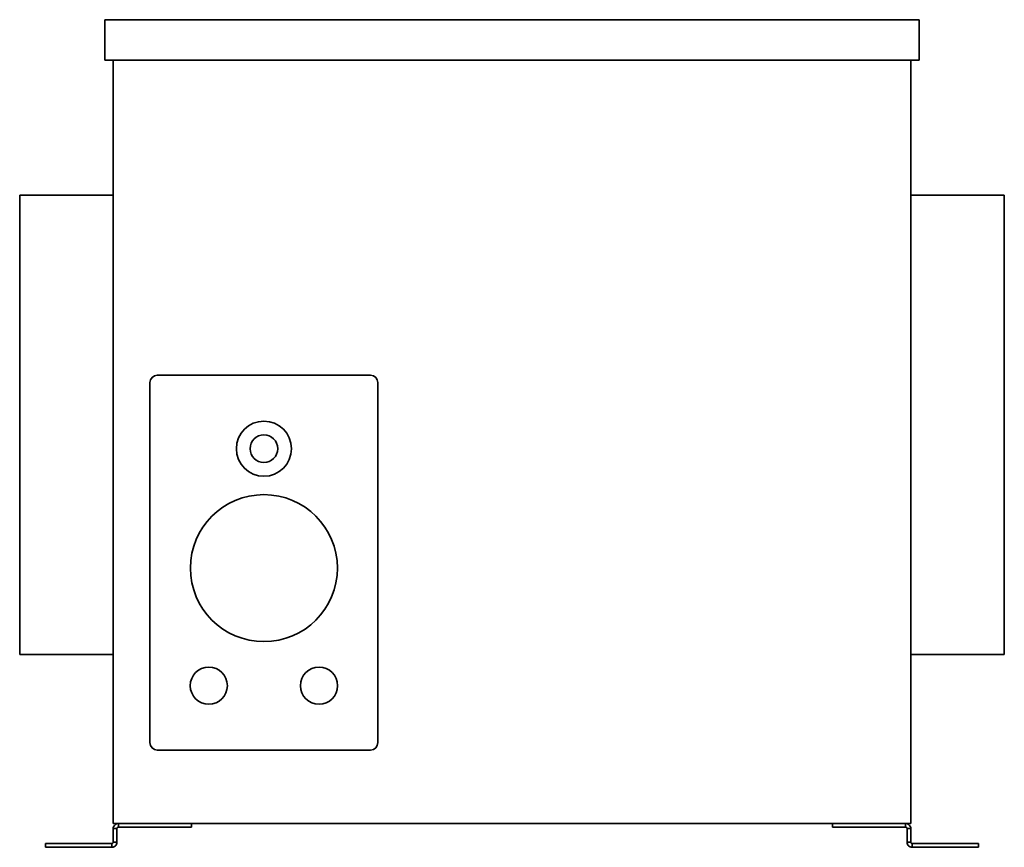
# Model space of a CAD drawing. Header units: millimetres. Extents: x 152 to 688, y 72 to 522.
import ezdxf

# ---------------------------------------------------------------- set-up
doc = ezdxf.new("R2010")
doc.units = ezdxf.units.MM
doc.header["$LTSCALE"] = 2
doc.layers.add('Krawędzie widoczne(ISO)', color=7, linetype='Continuous', lineweight=35, true_color=0x262659)

msp = doc.modelspace()

# ---------------------------------------------------------------- linework, layer by layer
at = {"layer": 'Krawędzie widoczne(ISO)'}
for p, q in [((198.5, 522.23), (641.5, 522.23)), ((198.5, 500.23), (198.5, 522.23)), ((641.5, 500.23), (641.5, 522.23)), ((641.5, 500.23), (198.5, 500.23)), ((203, 500.23), (203, 84.73)), ((637, 500.23), (637, 84.73)), ((152.1, 426.73), (152.1, 176.73)), ((152.1, 426.73), (203, 426.73)), ((637, 426.73), (687.9, 426.73)), ((687.9, 176.73), (687.9, 426.73)), ((227, 328.73), (343, 328.73)), ((223, 128.73), (223, 324.73)), ((347, 324.73), (347, 128.73)), ((152.1, 176.73), (203, 176.73)), ((637, 176.73), (687.9, 176.73)), ((343, 124.73), (227, 124.73)), ((637, 84.73), (203, 84.73)), ((203, 81.93), (203, 74.57)), ((204.12, 81.93), (203, 81.93)), ((205, 81.93), (204.12, 81.93)), ((205, 74.57), (205, 81.93)), ((205.8, 84.73), (205.8, 83.61)), ((205.8, 83.61), (205.8, 82.73)), ((205.8, 82.73), (220.97, 82.73)), ((228.48, 82.73), (220.97, 82.73)), ((228.48, 82.73), (243.78, 82.73)), ((245.53, 82.73), (243.78, 82.73)), ((245.53, 84.73), (245.53, 82.73)), ((594.47, 84.73), (594.47, 82.73)), ((596.22, 82.73), (594.47, 82.73)), ((596.22, 82.73), (611.52, 82.73)), ((619.03, 82.73), (611.52, 82.73)), ((619.03, 82.73), (634.2, 82.73)), ((634.2, 83.61), (634.2, 84.73)), ((634.2, 82.73), (634.2, 83.61)), ((635, 81.93), (635, 74.57)), ((635.88, 81.93), (635, 81.93)), ((637, 81.93), (635.88, 81.93)), ((637, 74.57), (637, 81.93)), ((166.21, 73.77), (167.96, 73.77)), ((166.21, 71.77), (166.21, 73.77)), ((167.96, 71.77), (166.21, 71.77)), ((167.96, 73.77), (189.88, 73.77)), ((167.96, 71.77), (189.88, 71.77)), ((189.88, 73.77), (198.37, 73.77)), ((198.37, 71.77), (189.88, 71.77)), ((198.37, 73.77), (201.2, 73.77)), ((198.37, 71.77), (201.2, 71.77)), ((202.2, 73.77), (201.2, 73.77)), ((201.2, 71.77), (202.2, 71.77)), ((202.2, 72.89), (202.2, 73.77)), ((202.2, 71.77), (202.2, 72.89)), ((203, 74.57), (203.88, 74.57)), ((203.88, 74.57), (205, 74.57)), ((635, 74.57), (636.12, 74.57)), ((636.12, 74.57), (637, 74.57)), ((637.8, 73.77), (637.8, 72.89)), ((638.8, 73.77), (637.8, 73.77)), ((637.8, 72.89), (637.8, 71.77)), ((637.8, 71.77), (638.8, 71.77)), ((638.8, 73.77), (641.63, 73.77)), ((638.8, 71.77), (641.63, 71.77)), ((641.63, 73.77), (650.12, 73.77)), ((650.12, 71.77), (641.63, 71.77)), ((672.04, 73.77), (650.12, 73.77)), ((650.12, 71.77), (672.04, 71.77)), ((672.04, 73.77), (673.79, 73.77)), ((673.79, 71.77), (672.04, 71.77)), ((673.79, 71.77), (673.79, 73.77))]:
    msp.add_line(p, q, dxfattribs=at)
for centre, radius in [((285, 288.73), 15), ((285, 288.73), 7.5), ((285, 223.73), 40), ((255, 159.73), 10.1), ((315, 159.73), 10.1)]:
    msp.add_circle(centre, radius, dxfattribs=at)
for centre, start, end in [((227, 324.73), 90, 180), ((343, 324.73), 0, 90), ((227, 128.73), 180, 270), ((343, 128.73), 270, 0)]:
    msp.add_arc(centre, 4, start, end, dxfattribs=at)
for points, knots in [([(203, 81.93), (203, 82.3), (203.07, 82.66), (203.35, 83.34), (203.56, 83.65), (204.08, 84.17), (204.38, 84.37), (205.06, 84.66), (205.43, 84.73), (205.8, 84.73)], [0, 0, 0, 0, 0.1114459, 0.1114459, 0.2219303, 0.2219303, 0.3324441, 0.3324441, 0.4438708, 0.4438708, 0.4438708, 0.4438708]), ([(205.8, 82.73), (205.79, 82.73), (205.77, 82.73), (205.76, 82.73), (205.74, 82.73), (205.73, 82.73), (205.71, 82.73), (205.7, 82.72), (205.68, 82.72), (205.67, 82.72), (205.66, 82.72), (205.64, 82.71), (205.63, 82.71), (205.61, 82.71), (205.6, 82.7), (205.58, 82.7), (205.57, 82.7), (205.56, 82.69), (205.54, 82.69), (205.53, 82.68), (205.52, 82.68), (205.5, 82.67), (205.5, 82.67), (205.49, 82.67), (205.49, 82.67), (205.48, 82.66), (205.47, 82.66), (205.46, 82.66), (205.45, 82.65), (205.44, 82.64), (205.42, 82.64), (205.41, 82.63), (205.4, 82.62), (205.39, 82.61), (205.37, 82.61), (205.36, 82.6), (205.35, 82.59), (205.34, 82.58), (205.32, 82.57), (205.31, 82.57), (205.3, 82.56), (205.29, 82.55), (205.28, 82.54), (205.27, 82.53), (205.26, 82.52), (205.25, 82.51), (205.24, 82.5), (205.23, 82.5), (205.23, 82.49), (205.22, 82.49), (205.22, 82.48), (205.22, 82.48), (205.21, 82.47), (205.2, 82.46), (205.19, 82.45), (205.18, 82.44), (205.17, 82.42), (205.16, 82.41), (205.15, 82.4), (205.14, 82.39), (205.14, 82.38), (205.13, 82.37), (205.12, 82.35), (205.11, 82.34), (205.11, 82.33), (205.1, 82.32), (205.09, 82.3), (205.09, 82.29), (205.08, 82.28), (205.07, 82.26), (205.07, 82.25), (205.06, 82.24), (205.06, 82.23), (205.05, 82.22), (205.05, 82.2), (205.04, 82.18), (205.04, 82.17), (205.03, 82.16), (205.03, 82.14), (205.02, 82.13), (205.02, 82.11), (205.02, 82.1), (205.02, 82.09), (205.01, 82.07), (205.01, 82.06), (205.01, 82.04), (205.01, 82.03), (205, 82.02), (205, 82), (205, 81.99), (205, 81.97), (205, 81.96), (205, 81.94), (205, 81.93)], [0, 0, 0, 0, 0.0045101, 0.0045101, 0.0045101, 0.0090347, 0.0090347, 0.0090347, 0.0135712, 0.0135712, 0.0135712, 0.0181164, 0.0181164, 0.0181164, 0.0226675, 0.0226675, 0.0226675, 0.0272215, 0.0272215, 0.0272215, 0.0317752, 0.0317752, 0.0317752, 0.0329356, 0.0329356, 0.0329356, 0.0363326, 0.0363326, 0.0363326, 0.0409077, 0.0409077, 0.0409077, 0.0454982, 0.0454982, 0.0454982, 0.0501006, 0.0501006, 0.0501006, 0.0547115, 0.0547115, 0.0547115, 0.0593273, 0.0593273, 0.0593273, 0.0639446, 0.0639446, 0.0639446, 0.0669649, 0.0669649, 0.0669649, 0.0685613, 0.0685613, 0.0685613, 0.0731932, 0.0731932, 0.0731932, 0.0778428, 0.0778428, 0.0778428, 0.0825066, 0.0825066, 0.0825066, 0.0871814, 0.0871814, 0.0871814, 0.0918634, 0.0918634, 0.0918634, 0.0965493, 0.0965493, 0.0965493, 0.100365, 0.100365, 0.100365, 0.105938, 0.105938, 0.105938, 0.1106614, 0.1106614, 0.1106614, 0.115401, 0.115401, 0.115401, 0.1201519, 0.1201519, 0.1201519, 0.1249091, 0.1249091, 0.1249091, 0.1296672, 0.1296672, 0.1296672, 0.1344212, 0.1344212, 0.1344212, 0.1344212]), ([(634.2, 84.73), (634.57, 84.73), (634.94, 84.66), (635.62, 84.37), (635.92, 84.17), (636.44, 83.65), (636.65, 83.34), (636.93, 82.66), (637, 82.3), (637, 81.93)], [0, 0, 0, 0, 0.1113973, 0.1113973, 0.2218681, 0.2218681, 0.3323097, 0.3323097, 0.4436983, 0.4436983, 0.4436983, 0.4436983]), ([(635, 81.93), (635, 81.94), (635, 81.96), (635, 81.97), (635, 81.99), (635, 82), (635, 82.02), (634.99, 82.03), (634.99, 82.04), (634.99, 82.06), (634.99, 82.07), (634.98, 82.09), (634.98, 82.1), (634.98, 82.11), (634.98, 82.13), (634.97, 82.14), (634.97, 82.16), (634.96, 82.17), (634.96, 82.18), (634.95, 82.2), (634.95, 82.21), (634.94, 82.22), (634.94, 82.24), (634.93, 82.25), (634.93, 82.27), (634.92, 82.28), (634.91, 82.29), (634.91, 82.3), (634.9, 82.32), (634.89, 82.33), (634.89, 82.34), (634.88, 82.35), (634.87, 82.37), (634.86, 82.38), (634.86, 82.39), (634.85, 82.4), (634.84, 82.41), (634.83, 82.42), (634.82, 82.44), (634.81, 82.45), (634.8, 82.46), (634.79, 82.47), (634.78, 82.48), (634.77, 82.49), (634.76, 82.5), (634.75, 82.51), (634.74, 82.52), (634.74, 82.52), (634.73, 82.53), (634.73, 82.53), (634.72, 82.54), (634.72, 82.54), (634.71, 82.55), (634.7, 82.56), (634.69, 82.57), (634.68, 82.57), (634.66, 82.58), (634.65, 82.59), (634.64, 82.6), (634.63, 82.61), (634.61, 82.61), (634.6, 82.62), (634.59, 82.63), (634.58, 82.64), (634.56, 82.64), (634.55, 82.65), (634.54, 82.66), (634.52, 82.66), (634.51, 82.67), (634.5, 82.67), (634.49, 82.68), (634.49, 82.68), (634.48, 82.68), (634.47, 82.68), (634.47, 82.69), (634.46, 82.69), (634.44, 82.69), (634.43, 82.7), (634.42, 82.7), (634.4, 82.7), (634.39, 82.71), (634.37, 82.71), (634.36, 82.71), (634.34, 82.72), (634.33, 82.72), (634.32, 82.72), (634.3, 82.72), (634.29, 82.73), (634.27, 82.73), (634.26, 82.73), (634.24, 82.73), (634.23, 82.73), (634.21, 82.73), (634.2, 82.73)], [0, 0, 0, 0, 0.0047728, 0.0047728, 0.0047728, 0.0095512, 0.0095512, 0.0095512, 0.0143301, 0.0143301, 0.0143301, 0.0191047, 0.0191047, 0.0191047, 0.0238701, 0.0238701, 0.0238701, 0.0286216, 0.0286216, 0.0286216, 0.0333544, 0.0333544, 0.0333544, 0.0382298, 0.0382298, 0.0382298, 0.0427614, 0.0427614, 0.0427614, 0.0474593, 0.0474593, 0.0474593, 0.0521542, 0.0521542, 0.0521542, 0.0568425, 0.0568425, 0.0568425, 0.0615206, 0.0615206, 0.0615206, 0.0661851, 0.0661851, 0.0661851, 0.0708326, 0.0708326, 0.0708326, 0.0744107, 0.0744107, 0.0744107, 0.0754605, 0.0754605, 0.0754605, 0.080083, 0.080083, 0.080083, 0.0847043, 0.0847043, 0.0847043, 0.0893209, 0.0893209, 0.0893209, 0.0939292, 0.0939292, 0.0939292, 0.0985257, 0.0985257, 0.0985257, 0.1031072, 0.1031072, 0.1031072, 0.1049061, 0.1049061, 0.1049061, 0.1076745, 0.1076745, 0.1076745, 0.112241, 0.112241, 0.112241, 0.1168056, 0.1168056, 0.1168056, 0.1213652, 0.1213652, 0.1213652, 0.125917, 0.125917, 0.125917, 0.1304582, 0.1304582, 0.1304582, 0.1349859, 0.1349859, 0.1349859, 0.1349859]), ([(205, 74.57), (205, 74.19), (204.92, 73.82), (204.64, 73.14), (204.42, 72.83), (203.9, 72.31), (203.59, 72.11), (203.09, 71.91), (202.91, 71.86), (202.56, 71.79), (202.38, 71.77), (202.2, 71.77)], [0, 0, 0, 0, 0.1211213, 0.1211213, 0.2427051, 0.2427051, 0.3638749, 0.3638749, 0.4245444, 0.4245444, 0.4853945, 0.4853945, 0.4853945, 0.4853945]), ([(202.2, 73.77), (202.3, 73.77), (202.4, 73.79), (202.58, 73.86), (202.67, 73.91), (202.82, 74.06), (202.89, 74.14), (202.98, 74.35), (203, 74.46), (203, 74.57)], [-0.238205, -0.238205, -0.238205, -0.238205, -0.1772118, -0.1772118, -0.118791, -0.118791, -0.0580717, -0.0580717, 0, 0, 0, 0]), ([(637.8, 71.77), (637.44, 71.77), (637.08, 71.84), (636.41, 72.11), (636.1, 72.31), (635.58, 72.83), (635.37, 73.14), (635.08, 73.82), (635, 74.19), (635, 74.57)], [0, 0, 0, 0, 0.1219861, 0.1219861, 0.243369, 0.243369, 0.3653617, 0.3653617, 0.48689, 0.48689, 0.48689, 0.48689]), ([(637, 74.57), (637, 74.55), (637, 74.54), (637, 74.52), (637, 74.51), (637, 74.49), (637.01, 74.48), (637.01, 74.46), (637.01, 74.45), (637.01, 74.43), (637.01, 74.42), (637.02, 74.4), (637.02, 74.39), (637.02, 74.38), (637.03, 74.36), (637.03, 74.35), (637.04, 74.33), (637.04, 74.32), (637.04, 74.31), (637.04, 74.31), (637.04, 74.31), (637.05, 74.3), (637.05, 74.29), (637.06, 74.28), (637.06, 74.26), (637.07, 74.25), (637.07, 74.23), (637.08, 74.22), (637.09, 74.21), (637.09, 74.19), (637.1, 74.18), (637.11, 74.17), (637.11, 74.16), (637.12, 74.14), (637.13, 74.13), (637.14, 74.12), (637.15, 74.11), (637.16, 74.1), (637.16, 74.08), (637.17, 74.07), (637.18, 74.06), (637.19, 74.05), (637.2, 74.04), (637.21, 74.03), (637.22, 74.02), (637.23, 74.01), (637.24, 74), (637.25, 73.99), (637.26, 73.98), (637.27, 73.97), (637.28, 73.96), (637.3, 73.95), (637.31, 73.94), (637.32, 73.93), (637.33, 73.92), (637.33, 73.92), (637.33, 73.92), (637.34, 73.92), (637.35, 73.91), (637.36, 73.9), (637.36, 73.9), (637.38, 73.89), (637.39, 73.88), (637.4, 73.88), (637.41, 73.87), (637.43, 73.86), (637.44, 73.86), (637.45, 73.85), (637.46, 73.84), (637.48, 73.84), (637.49, 73.83), (637.5, 73.83), (637.52, 73.82), (637.53, 73.82), (637.54, 73.81), (637.56, 73.81), (637.57, 73.8), (637.58, 73.8), (637.6, 73.8), (637.61, 73.79), (637.62, 73.79), (637.64, 73.79), (637.65, 73.78), (637.66, 73.78), (637.68, 73.78), (637.69, 73.78), (637.7, 73.78), (637.72, 73.77), (637.73, 73.77), (637.75, 73.77), (637.76, 73.77), (637.77, 73.77), (637.79, 73.77), (637.8, 73.77)], [0, 0, 0, 0, 0.0078163, 0.0078163, 0.0078163, 0.0156656, 0.0156656, 0.0156656, 0.0235447, 0.0235447, 0.0235447, 0.0314507, 0.0314507, 0.0314507, 0.0393801, 0.0393801, 0.0393801, 0.0456978, 0.0456978, 0.0456978, 0.0473294, 0.0473294, 0.0473294, 0.0552907, 0.0552907, 0.0552907, 0.0632562, 0.0632562, 0.0632562, 0.0712194, 0.0712194, 0.0712194, 0.0791739, 0.0791739, 0.0791739, 0.0871132, 0.0871132, 0.0871132, 0.0950308, 0.0950308, 0.0950308, 0.1029204, 0.1029204, 0.1029204, 0.1107759, 0.1107759, 0.1107759, 0.1185913, 0.1185913, 0.1185913, 0.1263609, 0.1263609, 0.1263609, 0.1340793, 0.1340793, 0.1340793, 0.1356977, 0.1356977, 0.1356977, 0.1417721, 0.1417721, 0.1417721, 0.1495008, 0.1495008, 0.1495008, 0.1572621, 0.1572621, 0.1572621, 0.1650505, 0.1650505, 0.1650505, 0.1728601, 0.1728601, 0.1728601, 0.1811091, 0.1811091, 0.1811091, 0.1885372, 0.1885372, 0.1885372, 0.1964318, 0.1964318, 0.1964318, 0.2043573, 0.2043573, 0.2043573, 0.2123021, 0.2123021, 0.2123021, 0.2202542, 0.2202542, 0.2202542, 0.2282011, 0.2282011, 0.2282011, 0.2282011])]:
    msp.add_open_spline(points, degree=3, knots=knots, dxfattribs=at)

doc.saveas('drawing.dxf')
